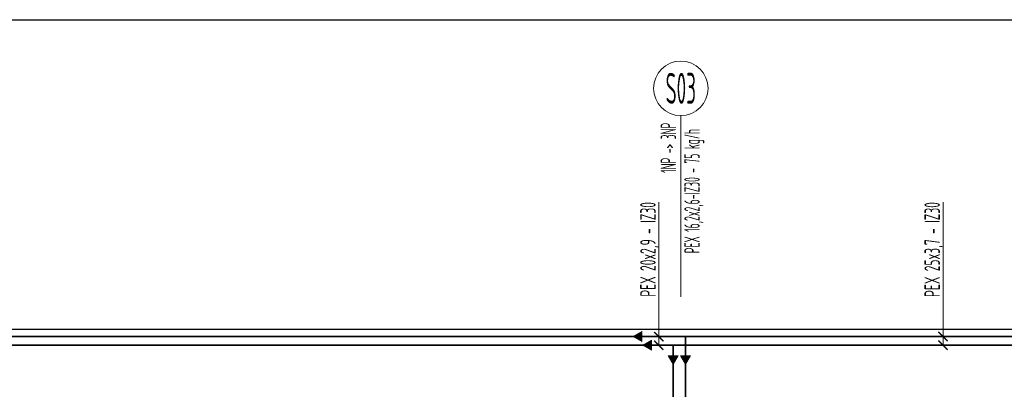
# Model space of a CAD drawing. Header units: millimetres. Extents: x 14365 to 105143, y -126377 to -22383.
# Tile 101 of 191: x 56778 to 64723, y -120802 to -117817. Entities that reach past the tile are written whole.
import ezdxf
from ezdxf.enums import TextEntityAlignment as Align

# ---------------------------------------------------------------- set-up
doc = ezdxf.new("R2010")
doc.units = ezdxf.units.MM
doc.linetypes.add('phl_thick', pattern=[0])
doc.linetypes.add('ČÁRKOVANÁ', pattern=[0.75, 0.5, -0.25])
for name, color, linetype, lineweight in [('JS_VYT_POPIS - OBECNĚ', 7, 'Continuous', 5), ('UT_KOTY - DIMENZE', 7, 'Continuous', 5), ('UT_POTRUBI - PŘÍVOD', 1, 'Continuous', 35), ('UT_POTRUBI - ZPÁTEČKA', 5, 'ČÁRKOVANÁ', 35), ('UT_SCHÉMA_PŘÍVOD', 10, 'Continuous', 35), ('VZT_50 POPIS - OBECNE', 7, 'Continuous', 5)]:
    doc.layers.add(name, color=color, linetype=linetype, lineweight=lineweight)
doc.styles.add('ISOCP 2.5', font='isocp.shx', dxfattribs={"width": 0.6, "height": 2.5})
doc.styles.add('VZT_POPIS', font='isocp.shx', dxfattribs={"width": 0.6, "height": 125})

# ---------------------------------------------------------------- blocks, each defined once
blk = doc.blocks.new('_ArchTick')
at = {"color": 0, "linetype": 'ByBlock', "const_width": 0.15}
blk.add_lwpolyline([(-0.5, -0.5), (0.5, 0.5)], dxfattribs=at)

msp = doc.modelspace()

# ---------------------------------------------------------------- hatches: boundary and pattern name
at = {"layer": 'VZT_50 POPIS - OBECNE', "linetype": 'phl_thick'}
h = msp.add_hatch(color=256, dxfattribs=at)
h.dxf.hatch_style = 1
h.paths.add_polyline_path([(61798.4, -120335.9), (61729.1, -120375.9), (61798.4, -120415.9)])
h = msp.add_hatch(color=256, dxfattribs=at)
h.dxf.hatch_style = 1
h.paths.add_polyline_path([(61876.1, -120405.6), (61806.8, -120445.6), (61876.1, -120485.6)])
h = msp.add_hatch(color=256, dxfattribs=at)
h.dxf.hatch_style = 1
h.paths.add_polyline_path([(62010.2, -120531.5), (62050.2, -120600.8), (62090.2, -120531.5)])
h = msp.add_hatch(color=256, dxfattribs=at)
h.dxf.hatch_style = 1
h.paths.add_polyline_path([(62110.2, -120531.5), (62150.2, -120600.8), (62190.2, -120531.5)])

# ---------------------------------------------------------------- linework, layer by layer
at = {"ltscale": 8}
for p, q in [((31841.3, -117817.2), (105085.1, -117817.2)), ((31841.3, -120317.2), (105085.1, -120317.2))]:
    msp.add_line(p, q, dxfattribs=at)
at = {"layer": 'JS_VYT_POPIS - OBECNĚ'}
for p, q in [((62112.7, -119740.4), (62112.7, -118591.5)), ((62112.7, -119890.4), (62112.7, -119740.4)), ((62112.7, -120053.7), (62112.7, -119890.4))]:
    msp.add_line(p, q, dxfattribs=at)
msp.add_circle((62112.7, -118371.5), 220, dxfattribs=at)
at = {"layer": 'UT_KOTY - DIMENZE'}
for points in [[(61935.2, -120091.1), (61935.2, -119289.5)], [(64228.5, -120091.1), (64228.5, -119289.8)], [(61935.2, -120375.9), (61935.2, -120091.1)], [(61935.2, -120445.6), (61935.2, -120091.1)], [(64228.5, -120375.9), (64228.5, -120091.1)], [(64228.5, -120445.6), (64228.5, -120091.1)]]:
    msp.add_lwpolyline(points, dxfattribs=at)
at = {"layer": 'UT_POTRUBI - PŘÍVOD', "ltscale": 8}
msp.add_line((52679.3, -120445.6), (75468.1, -120445.6), dxfattribs=at)
at = {"layer": 'UT_POTRUBI - ZPÁTEČKA', "linetype": 'ČÁRKOVANÁ', "ltscale": 8}
for p, q in [((52655.9, -120375.9), (62150.2, -120375.9)), ((62150.2, -120375.9), (64890.5, -120375.9)), ((62150.2, -120375.9), (62150.2, -125577.2))]:
    msp.add_line(p, q, dxfattribs=at)
at = {"layer": 'UT_SCHÉMA_PŘÍVOD'}
msp.add_line((62050.2, -120445.6), (62050.2, -125727.2), dxfattribs=at)
at = {"layer": 'VZT_50 POPIS - OBECNE', "linetype": 'phl_thick'}
for p, q in [((61798.4, -120335.9), (61729.1, -120375.9)), ((61798.4, -120415.9), (61798.4, -120335.9)), ((61729.1, -120375.9), (61798.4, -120415.9)), ((61876.1, -120405.6), (61806.8, -120445.6)), ((61876.1, -120485.6), (61876.1, -120405.6)), ((61806.8, -120445.6), (61876.1, -120485.6)), ((62010.2, -120531.5), (62050.2, -120600.8)), ((62090.2, -120531.5), (62010.2, -120531.5)), ((62050.2, -120600.8), (62090.2, -120531.5)), ((62110.2, -120531.5), (62150.2, -120600.8)), ((62190.2, -120531.5), (62110.2, -120531.5)), ((62150.2, -120600.8), (62190.2, -120531.5))]:
    msp.add_line(p, q, dxfattribs=at)

# ---------------------------------------------------------------- block references
at = {"layer": 'UT_KOTY - DIMENZE', "xscale": 75, "yscale": 75, "zscale": 75, "rotation": 270}
for p in [(61935.2, -120375.9), (64228.5, -120375.9), (61935.2, -120445.6), (64228.5, -120445.6)]:
    msp.add_blockref('_ArchTick', p, dxfattribs=at)

# ---------------------------------------------------------------- texts
at = {"layer": 'JS_VYT_POPIS - OBECNĚ', "style": 'VZT_POPIS', "width": 0.5}
msp.add_text('S03', height=250, dxfattribs=at).set_placement((62112.7, -118371.5), align=Align.MIDDLE_CENTER)
for s, p in [('1NP -> 3NP', (62112.7, -119054)), ('PEX 16,2x2,6-IZ30 - 75 kg/h', (62303.3, -119703))]:
    msp.add_text(s, height=125, rotation=90, dxfattribs=at).set_placement(p, align=Align.BOTTOM_LEFT)
at = {"layer": 'UT_KOTY - DIMENZE', "char_height": 125, "attachment_point": 3, "rotation": 90, "style": 'ISOCP 2.5'}
for s, insert in [('PEX 20x2,9 - IZ30', (61785.2, -119289.5)), ('PEX 25x3,7 - IZ30', (64078.5, -119289.8))]:
    msp.add_mtext(s, dxfattribs=dict(at, insert=insert))

doc.saveas('drawing.dxf')
